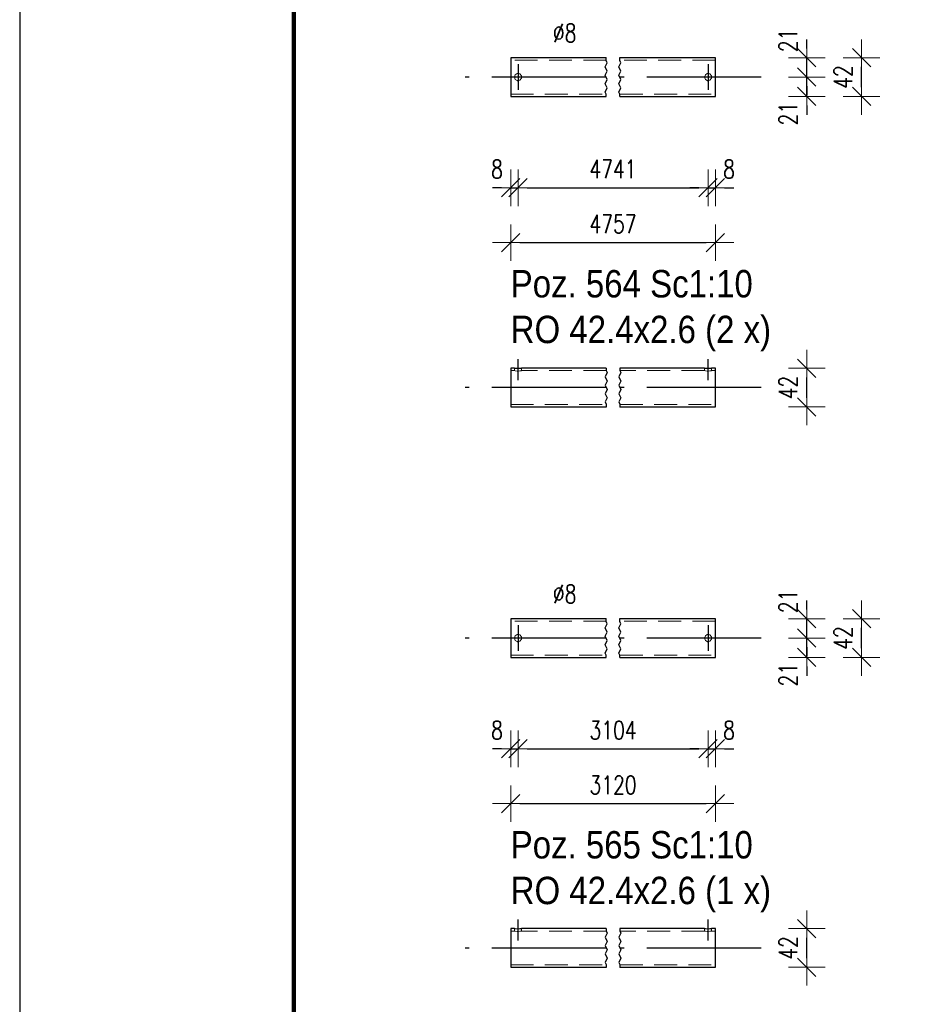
# Model space of a CAD drawing. Header units: millimetres. Extents: x -848 to 5, y 10127 to 10797.
# Tile 5 of 39: x -842 to -744, y 10417 to 10525. Entities that reach past the tile are written whole.
import ezdxf

# ---------------------------------------------------------------- set-up
doc = ezdxf.new("R2010")
doc.units = ezdxf.units.MM
doc.header["$LTSCALE"] = 10
doc.linetypes.add('HIDDEN', pattern=[0.375, 0.25, -0.125])
doc.linetypes.add('MITTE', pattern=[2, 1.25, -0.25, 0.25, -0.25])
doc.layers.get('Defpoints').update_dxf_attribs({"color": 1})
doc.layers.add('_FORMATKA', color=8, linetype='Continuous', plot=False)
for name, color, linetype, lineweight in [('_RAMKA', 7, 'Continuous', 35), ('PS_DIM', 4, 'Continuous', 13), ('PS_Hidden', 2, 'HIDDEN', 9), ('PS_Shape', 161, 'Continuous', 30), ('PS_SOLID', 7, 'Continuous', 30), ('PS_TEXT', 3, 'Continuous', 18)]:
    doc.layers.add(name, color=color, linetype=linetype, lineweight=lineweight)
doc.layers.add('PS_Mid', color=5, linetype='MITTE')
doc.styles.add('gil', font='txt', dxfattribs={"width": 0.9})
doc.styles.add('simplex', font='simplex.shx', dxfattribs={"width": 0.75})
doc.dimstyles.new('1_10_PRZ_DS1-LS10', dxfattribs={"dimtxt": 2, "dimasz": 1, "dimexe": 2, "dimexo": 5, "dimgap": 1, "dimtad": 1, "dimdec": 0, "dimlfac": 10, "dimtxsty": 'simplex', "dimblk": 'dimznak', "dimcen": 2, "dimse1": 1, "dimse2": 1, "dimclrt": 3, "dimadec": 1, "dimazin": 0, "dimtfac": 1, "dimtdec": 0, "dimtix": 1, "dimtmove": 2, "dimatfit": 3, "dimldrblk": 'dim-grot', "dimfxl": 1, "dimarcsym": 0})

# ---------------------------------------------------------------- blocks, each defined once
blk = doc.blocks.new('dimznak')
at = {"color": 0}
for points in [[(0, 2), (0, -2)], [(-2, 0), (2, 0)]]:
    blk.add_lwpolyline(points, dxfattribs=at)
at = {"color": 2}
blk.add_lwpolyline([(1, 1), (-1, -1)], dxfattribs=at)
blk = doc.blocks.new('*D40')
at = {"layer": 'Defpoints', "color": 0, "transparency": 16777216}
for p in [(-787.9, 10518.43), (-788.7, 10516.31), (-787.9, 10506.31)]:
    blk.add_point(p, dxfattribs=at)
at = {"layer": 'PS_DIM', "color": 0, "lineweight": -2, "transparency": 16777216}
for p, q in [((-789.7, 10506.31), (-790.7, 10506.31)), ((-788.7, 10506.31), (-787.9, 10506.31)), ((-786.9, 10506.31), (-785.9, 10506.31))]:
    blk.add_line(p, q, dxfattribs=at)
blk.add_blockref('dimznak', (-788.7, 10506.31), dxfattribs=at)
at = {"layer": 'PS_DIM', "color": 0, "lineweight": -2, "transparency": 16777216, "rotation": 180}
blk.add_blockref('dimznak', (-787.9, 10506.31), dxfattribs=at)
at = {"layer": 'PS_DIM', "color": 3, "transparency": 16777216, "insert": (-790.2, 10508.35), "char_height": 2, "attachment_point": 5, "style": 'simplex'}
blk.add_mtext('8', dxfattribs=at)
blk = doc.blocks.new('dim-grot')
blk.add_hatch(color=256).paths.add_polyline_path([(0, 0), (-2, 0.5), (-2, -0.5)])
blk.add_lwpolyline([(0, 0), (-2, 0.5), (-2, -0.5), (0, 0)])
blk = doc.blocks.new('*D42')
at = {"layer": 'Defpoints', "color": 0, "transparency": 16777216}
for p in [(-767.1, 10518.43), (-766.3, 10516.31), (-766.3, 10506.31)]:
    blk.add_point(p, dxfattribs=at)
at = {"layer": 'PS_DIM', "color": 0, "lineweight": -2, "transparency": 16777216}
for p, q in [((-768.1, 10506.31), (-769.1, 10506.31)), ((-767.1, 10506.31), (-766.3, 10506.31)), ((-765.3, 10506.31), (-764.3, 10506.31))]:
    blk.add_line(p, q, dxfattribs=at)
blk.add_blockref('dimznak', (-767.1, 10506.31), dxfattribs=at)
at = {"layer": 'PS_DIM', "color": 0, "lineweight": -2, "transparency": 16777216, "rotation": 180}
blk.add_blockref('dimznak', (-766.3, 10506.31), dxfattribs=at)
at = {"layer": 'PS_DIM', "color": 3, "transparency": 16777216, "insert": (-764.8, 10508.35), "char_height": 2, "attachment_point": 5, "style": 'simplex'}
blk.add_mtext('8', dxfattribs=at)
blk = doc.blocks.new('*D44')
at = {"layer": 'Defpoints', "color": 0, "transparency": 16777216}
for p in [(-767.1, 10518.43), (-756.3, 10518.43), (-766.3, 10516.31)]:
    blk.add_point(p, dxfattribs=at)
at = {"layer": 'PS_DIM', "color": 0, "lineweight": -2, "transparency": 16777216}
for p, q in [((-756.3, 10519.43), (-756.3, 10520.43)), ((-756.3, 10516.31), (-756.3, 10518.43)), ((-756.3, 10515.31), (-756.3, 10514.31))]:
    blk.add_line(p, q, dxfattribs=at)
for p, rotation in [((-756.3, 10518.43), 270), ((-756.3, 10516.31), 90)]:
    blk.add_blockref('dimznak', p, dxfattribs=dict(at, rotation=rotation))
at = {"layer": 'PS_DIM', "color": 3, "transparency": 16777216, "insert": (-758.34, 10514.42), "char_height": 2, "attachment_point": 5, "rotation": 90, "style": 'simplex'}
blk.add_mtext('21', dxfattribs=at)
blk = doc.blocks.new('*D45')
at = {"layer": 'Defpoints', "color": 0, "transparency": 16777216}
for p in [(-766.3, 10520.54), (-756.3, 10520.54), (-767.1, 10518.43)]:
    blk.add_point(p, dxfattribs=at)
at = {"layer": 'PS_DIM', "color": 0, "lineweight": -2, "transparency": 16777216}
for p, q in [((-756.3, 10521.54), (-756.3, 10522.54)), ((-756.3, 10518.43), (-756.3, 10520.54)), ((-756.3, 10517.43), (-756.3, 10516.43))]:
    blk.add_line(p, q, dxfattribs=at)
for p, rotation in [((-756.3, 10520.54), 270), ((-756.3, 10518.43), 90)]:
    blk.add_blockref('dimznak', p, dxfattribs=dict(at, rotation=rotation))
at = {"layer": 'PS_DIM', "color": 3, "transparency": 16777216, "insert": (-758.34, 10522.44), "char_height": 2, "attachment_point": 5, "rotation": 90, "style": 'simplex'}
blk.add_mtext('21', dxfattribs=at)
blk = doc.blocks.new('*D48')
at = {"layer": 'Defpoints', "color": 0, "transparency": 16777216}
for p in [(-787.9, 10457.04), (-788.7, 10454.92), (-787.9, 10444.92)]:
    blk.add_point(p, dxfattribs=at)
at = {"layer": 'PS_DIM', "color": 0, "lineweight": -2, "transparency": 16777216}
for p, q in [((-789.7, 10444.92), (-790.7, 10444.92)), ((-788.7, 10444.92), (-787.9, 10444.92)), ((-786.9, 10444.92), (-785.9, 10444.92))]:
    blk.add_line(p, q, dxfattribs=at)
blk.add_blockref('dimznak', (-788.7, 10444.92), dxfattribs=at)
at = {"layer": 'PS_DIM', "color": 0, "lineweight": -2, "transparency": 16777216, "rotation": 180}
blk.add_blockref('dimznak', (-787.9, 10444.92), dxfattribs=at)
at = {"layer": 'PS_DIM', "color": 3, "transparency": 16777216, "insert": (-790.2, 10446.96), "char_height": 2, "attachment_point": 5, "style": 'simplex'}
blk.add_mtext('8', dxfattribs=at)
blk = doc.blocks.new('*D50')
at = {"layer": 'Defpoints', "color": 0, "transparency": 16777216}
for p in [(-767.1, 10457.04), (-766.3, 10454.92), (-766.3, 10444.92)]:
    blk.add_point(p, dxfattribs=at)
at = {"layer": 'PS_DIM', "color": 0, "lineweight": -2, "transparency": 16777216}
for p, q in [((-768.1, 10444.92), (-769.1, 10444.92)), ((-767.1, 10444.92), (-766.3, 10444.92)), ((-765.3, 10444.92), (-764.3, 10444.92))]:
    blk.add_line(p, q, dxfattribs=at)
blk.add_blockref('dimznak', (-767.1, 10444.92), dxfattribs=at)
at = {"layer": 'PS_DIM', "color": 0, "lineweight": -2, "transparency": 16777216, "rotation": 180}
blk.add_blockref('dimznak', (-766.3, 10444.92), dxfattribs=at)
at = {"layer": 'PS_DIM', "color": 3, "transparency": 16777216, "insert": (-764.8, 10446.96), "char_height": 2, "attachment_point": 5, "style": 'simplex'}
blk.add_mtext('8', dxfattribs=at)
blk = doc.blocks.new('*D52')
at = {"layer": 'Defpoints', "color": 0, "transparency": 16777216}
for p in [(-767.1, 10457.04), (-756.3, 10457.04), (-766.3, 10454.92)]:
    blk.add_point(p, dxfattribs=at)
at = {"layer": 'PS_DIM', "color": 0, "lineweight": -2, "transparency": 16777216}
for p, q in [((-756.3, 10458.04), (-756.3, 10459.04)), ((-756.3, 10454.92), (-756.3, 10457.04)), ((-756.3, 10453.92), (-756.3, 10452.92))]:
    blk.add_line(p, q, dxfattribs=at)
for p, rotation in [((-756.3, 10457.04), 270), ((-756.3, 10454.92), 90)]:
    blk.add_blockref('dimznak', p, dxfattribs=dict(at, rotation=rotation))
at = {"layer": 'PS_DIM', "color": 3, "transparency": 16777216, "insert": (-758.34, 10453.03), "char_height": 2, "attachment_point": 5, "rotation": 90, "style": 'simplex'}
blk.add_mtext('21', dxfattribs=at)
blk = doc.blocks.new('*D53')
at = {"layer": 'Defpoints', "color": 0, "transparency": 16777216}
for p in [(-766.3, 10459.15), (-756.3, 10459.15), (-767.1, 10457.04)]:
    blk.add_point(p, dxfattribs=at)
at = {"layer": 'PS_DIM', "color": 0, "lineweight": -2, "transparency": 16777216}
for p, q in [((-756.3, 10460.15), (-756.3, 10461.15)), ((-756.3, 10457.04), (-756.3, 10459.15)), ((-756.3, 10456.04), (-756.3, 10455.04))]:
    blk.add_line(p, q, dxfattribs=at)
for p, rotation in [((-756.3, 10459.15), 270), ((-756.3, 10457.04), 90)]:
    blk.add_blockref('dimznak', p, dxfattribs=dict(at, rotation=rotation))
at = {"layer": 'PS_DIM', "color": 3, "transparency": 16777216, "insert": (-758.34, 10461.05), "char_height": 2, "attachment_point": 5, "rotation": 90, "style": 'simplex'}
blk.add_mtext('21', dxfattribs=at)
blk = doc.blocks.new('*U615')
at = {"layer": '_FORMATKA', "lineweight": -3}
blk.add_lwpolyline([(-841, 0), (0, 0), (0, 594), (-841, 594)], close=True, dxfattribs=at)
at = {"layer": '_RAMKA', "lineweight": -3, "const_width": 0.5}
blk.add_lwpolyline([(-811, 10), (-10, 10), (-10, 584), (-811, 584)], close=True, dxfattribs=at)
blk = doc.blocks.new('*X634')
at = {"color": 1}
for p, q in [((-778.35, 10519.54), (-778.15, 10520)), ((-778.25, 10520.23), (-778.25, 10520.55)), ((-778.15, 10520), (-778.25, 10520.23)), ((-776.85, 10519.54), (-776.65, 10520)), ((-776.75, 10520.23), (-776.75, 10520.55)), ((-776.65, 10520), (-776.75, 10520.23)), ((-778.15, 10519.08), (-778.35, 10519.54)), ((-778.35, 10518.62), (-778.15, 10519.08)), ((-776.65, 10519.08), (-776.85, 10519.54)), ((-776.85, 10518.62), (-776.65, 10519.08)), ((-778.15, 10518.16), (-778.35, 10518.62)), ((-778.35, 10517.7), (-778.15, 10518.16)), ((-776.65, 10518.16), (-776.85, 10518.62)), ((-776.85, 10517.7), (-776.65, 10518.16)), ((-778.15, 10517.24), (-778.35, 10517.7)), ((-778.35, 10516.78), (-778.15, 10517.24)), ((-778.25, 10516.55), (-778.35, 10516.78)), ((-776.65, 10517.24), (-776.85, 10517.7)), ((-776.85, 10516.78), (-776.65, 10517.24)), ((-776.75, 10516.55), (-776.85, 10516.78)), ((-778.25, 10516.31), (-778.25, 10516.55)), ((-776.75, 10516.31), (-776.75, 10516.55))]:
    blk.add_line(p, q, dxfattribs=at)
at = {"layer": 'PS_Hidden', "color": 2, "linetype": 'HIDDEN'}
for p, q in [((-778.25, 10520.28), (-788.7, 10520.28)), ((-766.3, 10520.28), (-776.75, 10520.28)), ((-788.3, 10518.43), (-788.2, 10518.68)), ((-788.2, 10518.17), (-788.3, 10518.43)), ((-788.2, 10518.68), (-788, 10518.8)), ((-788, 10518.05), (-788.2, 10518.17)), ((-788, 10518.8), (-787.97, 10518.82)), ((-787.97, 10518.03), (-788, 10518.05)), ((-787.97, 10518.82), (-787.86, 10518.8)), ((-787.86, 10518.05), (-787.97, 10518.03)), ((-787.86, 10518.8), (-787.7, 10518.77)), ((-787.7, 10518.08), (-787.86, 10518.05)), ((-787.7, 10518.77), (-787.52, 10518.56)), ((-787.52, 10518.29), (-787.7, 10518.08)), ((-787.52, 10518.56), (-787.52, 10518.43)), ((-787.52, 10518.43), (-787.52, 10518.29)), ((-767.5, 10518.43), (-767.4, 10518.68)), ((-767.4, 10518.17), (-767.5, 10518.43)), ((-767.4, 10518.68), (-767.2, 10518.8)), ((-767.2, 10518.05), (-767.4, 10518.17)), ((-767.2, 10518.8), (-767.17, 10518.82)), ((-767.17, 10518.03), (-767.2, 10518.05)), ((-767.17, 10518.82), (-767.06, 10518.8)), ((-767.06, 10518.05), (-767.17, 10518.03)), ((-767.06, 10518.8), (-766.9, 10518.77)), ((-766.9, 10518.08), (-767.06, 10518.05)), ((-766.9, 10518.77), (-766.72, 10518.56)), ((-766.72, 10518.29), (-766.9, 10518.08)), ((-766.72, 10518.56), (-766.72, 10518.43)), ((-766.72, 10518.43), (-766.72, 10518.29)), ((-788.7, 10516.57), (-778.25, 10516.57)), ((-776.75, 10516.57), (-766.3, 10516.57))]:
    blk.add_line(p, q, dxfattribs=at)
at = {"layer": 'PS_Mid', "color": 5, "linetype": 'MITTE'}
for p, q in [((-787.9, 10519.83), (-787.9, 10517.03)), ((-767.1, 10519.83), (-767.1, 10517.03)), ((-778.25, 10518.43), (-793.7, 10518.43)), ((-786.5, 10518.43), (-789.3, 10518.43)), ((-761.3, 10518.43), (-776.75, 10518.43)), ((-765.7, 10518.43), (-768.5, 10518.43))]:
    blk.add_line(p, q, dxfattribs=at)
at = {"layer": 'PS_SOLID', "color": 7, "linetype": 'Continuous'}
for p, q in [((-778.25, 10520.54), (-788.7, 10520.54)), ((-788.7, 10520.54), (-788.7, 10520.48)), ((-788.7, 10520.48), (-788.7, 10520.33)), ((-788.7, 10520.33), (-788.7, 10520.1)), ((-788.7, 10520.1), (-788.7, 10519.81)), ((-766.3, 10520.54), (-776.75, 10520.54)), ((-766.3, 10520.48), (-766.3, 10520.54)), ((-766.3, 10520.33), (-766.3, 10520.48)), ((-766.3, 10520.1), (-766.3, 10520.33)), ((-766.3, 10519.81), (-766.3, 10520.1)), ((-788.7, 10519.81), (-788.7, 10519.45)), ((-788.7, 10519.45), (-788.7, 10519.06)), ((-788.7, 10519.06), (-788.7, 10518.64)), ((-766.3, 10519.45), (-766.3, 10519.81)), ((-766.3, 10519.06), (-766.3, 10519.45)), ((-766.3, 10518.64), (-766.3, 10519.06)), ((-788.7, 10518.64), (-788.7, 10518.21)), ((-788.7, 10518.21), (-788.7, 10517.79)), ((-766.3, 10518.24), (-766.3, 10518.64)), ((-766.3, 10518.21), (-766.3, 10518.24)), ((-766.3, 10517.79), (-766.3, 10518.21)), ((-788.7, 10517.79), (-788.7, 10517.4)), ((-788.7, 10517.4), (-788.7, 10517.04)), ((-788.7, 10517.04), (-788.7, 10516.75)), ((-788.7, 10516.75), (-788.7, 10516.52)), ((-766.3, 10517.4), (-766.3, 10517.79)), ((-766.3, 10517.04), (-766.3, 10517.4)), ((-766.3, 10516.75), (-766.3, 10517.04)), ((-766.3, 10516.52), (-766.3, 10516.75)), ((-788.7, 10516.52), (-788.7, 10516.37)), ((-788.7, 10516.37), (-788.7, 10516.31)), ((-788.7, 10516.31), (-778.25, 10516.31)), ((-776.75, 10516.31), (-766.3, 10516.31)), ((-766.3, 10516.37), (-766.3, 10516.52)), ((-766.3, 10516.31), (-766.3, 10516.37))]:
    blk.add_line(p, q, dxfattribs=at)
blk = doc.blocks.new('*X635')
at = {"color": 3, "style": 'gil', "width": 0.9}
for s, p in [('Poz. 564 Sc1:10', (-788.7, 10494.31)), ('RO 42.4x2.6 (2 x)', (-788.7, 10489.31))]:
    blk.add_text(s, height=3, dxfattribs=at).set_placement(p)
blk = doc.blocks.new('*X636')
at = {"color": 1}
for p, q in [((-778.15, 10486.08), (-778.35, 10485.62)), ((-778.35, 10485.62), (-778.15, 10485.16)), ((-778.25, 10486.56), (-778.25, 10486.31)), ((-778.25, 10486.31), (-778.15, 10486.08)), ((-776.65, 10486.08), (-776.85, 10485.62)), ((-776.85, 10485.62), (-776.65, 10485.16)), ((-776.75, 10486.56), (-776.75, 10486.31)), ((-776.75, 10486.31), (-776.65, 10486.08)), ((-778.15, 10485.16), (-778.35, 10484.7)), ((-778.35, 10484.7), (-778.15, 10484.24)), ((-776.65, 10485.16), (-776.85, 10484.7)), ((-776.85, 10484.7), (-776.65, 10484.24)), ((-778.15, 10484.24), (-778.35, 10483.78)), ((-778.35, 10483.78), (-778.15, 10483.32)), ((-776.65, 10484.24), (-776.85, 10483.78)), ((-776.85, 10483.78), (-776.65, 10483.32)), ((-778.15, 10483.32), (-778.35, 10482.87)), ((-778.35, 10482.87), (-778.25, 10482.64)), ((-778.25, 10482.64), (-778.25, 10482.32)), ((-776.65, 10483.32), (-776.85, 10482.87)), ((-776.85, 10482.87), (-776.75, 10482.64)), ((-776.75, 10482.64), (-776.75, 10482.32))]:
    blk.add_line(p, q, dxfattribs=at)
at = {"layer": 'PS_Hidden', "color": 2, "linetype": 'HIDDEN'}
for p, q in [((-788.3, 10486.3), (-788.7, 10486.3)), ((-788.3, 10486.56), (-788.3, 10486.3)), ((-788.2, 10486.27), (-788.3, 10486.3)), ((-788, 10486.26), (-788.2, 10486.27)), ((-787.97, 10486.26), (-788, 10486.26)), ((-787.86, 10486.26), (-787.97, 10486.26)), ((-787.7, 10486.27), (-787.86, 10486.26)), ((-787.52, 10486.29), (-787.7, 10486.27)), ((-787.52, 10486.3), (-787.52, 10486.55)), ((-778.25, 10486.3), (-787.52, 10486.3)), ((-787.52, 10486.3), (-787.52, 10486.29)), ((-767.5, 10486.3), (-776.75, 10486.3)), ((-767.5, 10486.56), (-767.5, 10486.3)), ((-767.4, 10486.27), (-767.5, 10486.3)), ((-767.2, 10486.26), (-767.4, 10486.27)), ((-767.17, 10486.26), (-767.2, 10486.26)), ((-767.06, 10486.26), (-767.17, 10486.26)), ((-766.9, 10486.27), (-767.06, 10486.26)), ((-766.72, 10486.29), (-766.9, 10486.27)), ((-766.72, 10486.3), (-766.72, 10486.55)), ((-766.3, 10486.3), (-766.72, 10486.3)), ((-766.72, 10486.3), (-766.72, 10486.29)), ((-788.7, 10482.59), (-778.25, 10482.59)), ((-776.75, 10482.59), (-766.3, 10482.59))]:
    blk.add_line(p, q, dxfattribs=at)
at = {"layer": 'PS_Mid', "color": 5, "linetype": 'MITTE'}
for p, q in [((-787.9, 10485.25), (-787.9, 10487.56)), ((-767.1, 10485.25), (-767.1, 10487.56)), ((-778.25, 10484.44), (-793.7, 10484.44)), ((-761.3, 10484.44), (-776.75, 10484.44))]:
    blk.add_line(p, q, dxfattribs=at)
at = {"layer": 'PS_SOLID', "color": 7, "linetype": 'Continuous'}
for p, q in [((-788.3, 10486.56), (-788.7, 10486.56)), ((-788.7, 10486.56), (-788.7, 10486.52)), ((-788.7, 10486.52), (-788.7, 10486.39)), ((-788.7, 10486.39), (-788.7, 10486.18)), ((-788.7, 10486.18), (-788.7, 10485.9)), ((-788.7, 10485.9), (-788.7, 10485.56)), ((-788.7, 10485.56), (-788.7, 10485.18)), ((-788.2, 10486.53), (-788.3, 10486.56)), ((-787.97, 10486.52), (-788.2, 10486.53)), ((-787.7, 10486.53), (-787.97, 10486.52)), ((-787.52, 10486.55), (-787.7, 10486.53)), ((-778.25, 10486.56), (-787.52, 10486.56)), ((-787.52, 10486.56), (-787.52, 10486.55)), ((-767.5, 10486.56), (-776.75, 10486.56)), ((-767.4, 10486.53), (-767.5, 10486.56)), ((-767.17, 10486.52), (-767.4, 10486.53)), ((-766.9, 10486.53), (-767.17, 10486.52)), ((-766.72, 10486.55), (-766.9, 10486.53)), ((-766.3, 10486.56), (-766.72, 10486.56)), ((-766.72, 10486.56), (-766.72, 10486.55)), ((-766.3, 10486.52), (-766.3, 10486.56)), ((-766.3, 10486.39), (-766.3, 10486.52)), ((-766.3, 10486.18), (-766.3, 10486.39)), ((-766.3, 10485.9), (-766.3, 10486.18)), ((-766.3, 10485.56), (-766.3, 10485.9)), ((-766.3, 10485.18), (-766.3, 10485.56)), ((-788.7, 10485.18), (-788.7, 10484.76)), ((-788.7, 10484.76), (-788.7, 10484.35)), ((-766.3, 10484.76), (-766.3, 10485.18)), ((-766.3, 10484.33), (-766.3, 10484.76)), ((-788.7, 10484.35), (-788.7, 10484.33)), ((-788.7, 10484.33), (-788.7, 10483.91)), ((-788.7, 10483.91), (-788.7, 10483.51)), ((-788.7, 10483.51), (-788.7, 10483.14)), ((-766.3, 10483.91), (-766.3, 10484.33)), ((-766.3, 10483.51), (-766.3, 10483.91)), ((-766.3, 10483.14), (-766.3, 10483.51)), ((-788.7, 10483.14), (-788.7, 10482.83)), ((-788.7, 10482.83), (-788.7, 10482.59)), ((-788.7, 10482.59), (-788.7, 10482.42)), ((-788.7, 10482.42), (-788.7, 10482.33)), ((-788.7, 10482.33), (-778.25, 10482.33)), ((-776.75, 10482.33), (-766.3, 10482.33)), ((-766.3, 10482.83), (-766.3, 10483.14)), ((-766.3, 10482.59), (-766.3, 10482.83)), ((-766.3, 10482.42), (-766.3, 10482.59)), ((-766.3, 10482.33), (-766.3, 10482.42))]:
    blk.add_line(p, q, dxfattribs=at)
blk = doc.blocks.new('*X637')
at = {"color": 1}
for p, q in [((-778.35, 10458.15), (-778.15, 10458.61)), ((-778.25, 10458.84), (-778.25, 10459.16)), ((-778.15, 10458.61), (-778.25, 10458.84)), ((-776.85, 10458.15), (-776.65, 10458.61)), ((-776.75, 10458.84), (-776.75, 10459.16)), ((-776.65, 10458.61), (-776.75, 10458.84)), ((-778.15, 10457.69), (-778.35, 10458.15)), ((-778.35, 10457.23), (-778.15, 10457.69)), ((-776.65, 10457.69), (-776.85, 10458.15)), ((-776.85, 10457.23), (-776.65, 10457.69)), ((-778.15, 10456.77), (-778.35, 10457.23)), ((-778.35, 10456.31), (-778.15, 10456.77)), ((-776.65, 10456.77), (-776.85, 10457.23)), ((-776.85, 10456.31), (-776.65, 10456.77)), ((-778.15, 10455.86), (-778.35, 10456.31)), ((-778.35, 10455.4), (-778.15, 10455.86)), ((-778.25, 10455.17), (-778.35, 10455.4)), ((-776.65, 10455.86), (-776.85, 10456.31)), ((-776.85, 10455.4), (-776.65, 10455.86)), ((-776.75, 10455.17), (-776.85, 10455.4)), ((-778.25, 10454.92), (-778.25, 10455.17)), ((-776.75, 10454.92), (-776.75, 10455.17))]:
    blk.add_line(p, q, dxfattribs=at)
at = {"layer": 'PS_Hidden', "color": 2, "linetype": 'HIDDEN'}
for p, q in [((-778.25, 10458.89), (-788.7, 10458.89)), ((-766.3, 10458.89), (-776.75, 10458.89)), ((-788.3, 10457.04), (-788.2, 10457.29)), ((-788.2, 10456.78), (-788.3, 10457.04)), ((-788.2, 10457.29), (-788, 10457.41)), ((-788, 10456.66), (-788.2, 10456.78)), ((-788, 10457.41), (-787.97, 10457.43)), ((-787.97, 10456.64), (-788, 10456.66)), ((-787.97, 10457.43), (-787.86, 10457.41)), ((-787.86, 10456.66), (-787.97, 10456.64)), ((-787.86, 10457.41), (-787.7, 10457.38)), ((-787.7, 10456.69), (-787.86, 10456.66)), ((-787.7, 10457.38), (-787.52, 10457.17)), ((-787.52, 10456.9), (-787.7, 10456.69)), ((-787.52, 10457.17), (-787.52, 10457.04)), ((-787.52, 10457.04), (-787.52, 10456.9)), ((-767.5, 10457.04), (-767.4, 10457.29)), ((-767.4, 10456.78), (-767.5, 10457.04)), ((-767.4, 10457.29), (-767.2, 10457.41)), ((-767.2, 10456.66), (-767.4, 10456.78)), ((-767.2, 10457.41), (-767.17, 10457.43)), ((-767.17, 10456.64), (-767.2, 10456.66)), ((-767.17, 10457.43), (-767.06, 10457.41)), ((-767.06, 10456.66), (-767.17, 10456.64)), ((-767.06, 10457.41), (-766.9, 10457.38)), ((-766.9, 10456.69), (-767.06, 10456.66)), ((-766.9, 10457.38), (-766.72, 10457.17)), ((-766.72, 10456.9), (-766.9, 10456.69)), ((-766.72, 10457.17), (-766.72, 10457.04)), ((-766.72, 10457.04), (-766.72, 10456.9)), ((-788.7, 10455.18), (-778.25, 10455.18)), ((-776.75, 10455.18), (-766.3, 10455.18))]:
    blk.add_line(p, q, dxfattribs=at)
at = {"layer": 'PS_Mid', "color": 5, "linetype": 'MITTE'}
for p, q in [((-787.9, 10458.44), (-787.9, 10455.64)), ((-767.1, 10458.44), (-767.1, 10455.64)), ((-778.25, 10457.04), (-793.7, 10457.04)), ((-786.5, 10457.04), (-789.3, 10457.04)), ((-761.3, 10457.04), (-776.75, 10457.04)), ((-765.7, 10457.04), (-768.5, 10457.04))]:
    blk.add_line(p, q, dxfattribs=at)
at = {"layer": 'PS_SOLID', "color": 7, "linetype": 'Continuous'}
for p, q in [((-778.25, 10459.15), (-788.7, 10459.15)), ((-788.7, 10459.15), (-788.7, 10459.09)), ((-788.7, 10459.09), (-788.7, 10458.94)), ((-788.7, 10458.94), (-788.7, 10458.71)), ((-788.7, 10458.71), (-788.7, 10458.42)), ((-766.3, 10459.15), (-776.75, 10459.15)), ((-766.3, 10459.09), (-766.3, 10459.15)), ((-766.3, 10458.94), (-766.3, 10459.09)), ((-766.3, 10458.71), (-766.3, 10458.94)), ((-766.3, 10458.42), (-766.3, 10458.71)), ((-788.7, 10458.42), (-788.7, 10458.07)), ((-788.7, 10458.07), (-788.7, 10457.67)), ((-788.7, 10457.67), (-788.7, 10457.25)), ((-766.3, 10458.07), (-766.3, 10458.42)), ((-766.3, 10457.67), (-766.3, 10458.07)), ((-766.3, 10457.25), (-766.3, 10457.67)), ((-788.7, 10457.25), (-788.7, 10456.82)), ((-788.7, 10456.82), (-788.7, 10456.4)), ((-788.7, 10456.4), (-788.7, 10456.01)), ((-766.3, 10456.85), (-766.3, 10457.25)), ((-766.3, 10456.82), (-766.3, 10456.85)), ((-766.3, 10456.4), (-766.3, 10456.82)), ((-766.3, 10456.01), (-766.3, 10456.4)), ((-788.7, 10456.01), (-788.7, 10455.66)), ((-788.7, 10455.66), (-788.7, 10455.36)), ((-788.7, 10455.36), (-788.7, 10455.13)), ((-766.3, 10455.66), (-766.3, 10456.01)), ((-766.3, 10455.36), (-766.3, 10455.66)), ((-766.3, 10455.13), (-766.3, 10455.36)), ((-788.7, 10455.13), (-788.7, 10454.98)), ((-788.7, 10454.98), (-788.7, 10454.92)), ((-788.7, 10454.92), (-778.25, 10454.92)), ((-776.75, 10454.92), (-766.3, 10454.92)), ((-766.3, 10454.98), (-766.3, 10455.13)), ((-766.3, 10454.92), (-766.3, 10454.98))]:
    blk.add_line(p, q, dxfattribs=at)
blk = doc.blocks.new('*X638')
at = {"color": 3, "style": 'gil', "width": 0.9}
for s, p in [('Poz. 565 Sc1:10', (-788.7, 10432.92)), ('RO 42.4x2.6 (1 x)', (-788.7, 10427.92))]:
    blk.add_text(s, height=3, dxfattribs=at).set_placement(p)
blk = doc.blocks.new('*X639')
at = {"color": 1}
for p, q in [((-778.25, 10425.24), (-778.25, 10424.99)), ((-776.75, 10425.24), (-776.75, 10424.99)), ((-778.15, 10424.76), (-778.35, 10424.3)), ((-778.35, 10424.3), (-778.15, 10423.84)), ((-778.25, 10424.99), (-778.15, 10424.76)), ((-776.65, 10424.76), (-776.85, 10424.3)), ((-776.85, 10424.3), (-776.65, 10423.84)), ((-776.75, 10424.99), (-776.65, 10424.76)), ((-778.15, 10423.84), (-778.35, 10423.38)), ((-778.35, 10423.38), (-778.15, 10422.93)), ((-776.65, 10423.84), (-776.85, 10423.38)), ((-776.85, 10423.38), (-776.65, 10422.93)), ((-778.15, 10422.93), (-778.35, 10422.47)), ((-778.35, 10422.47), (-778.15, 10422.01)), ((-778.15, 10422.01), (-778.35, 10421.55)), ((-776.65, 10422.93), (-776.85, 10422.47)), ((-776.85, 10422.47), (-776.65, 10422.01)), ((-776.65, 10422.01), (-776.85, 10421.55)), ((-778.35, 10421.55), (-778.25, 10421.32)), ((-778.25, 10421.32), (-778.25, 10421)), ((-776.85, 10421.55), (-776.75, 10421.32)), ((-776.75, 10421.32), (-776.75, 10421))]:
    blk.add_line(p, q, dxfattribs=at)
at = {"layer": 'PS_Hidden', "color": 2, "linetype": 'HIDDEN'}
for p, q in [((-788.3, 10425.24), (-788.3, 10424.98)), ((-787.52, 10424.98), (-787.52, 10425.23)), ((-767.5, 10425.24), (-767.5, 10424.98)), ((-766.72, 10424.98), (-766.72, 10425.23)), ((-788.3, 10424.98), (-788.7, 10424.98)), ((-788.2, 10424.96), (-788.3, 10424.98)), ((-788, 10424.94), (-788.2, 10424.96)), ((-787.97, 10424.94), (-788, 10424.94)), ((-787.86, 10424.94), (-787.97, 10424.94)), ((-787.7, 10424.95), (-787.86, 10424.94)), ((-787.52, 10424.97), (-787.7, 10424.95)), ((-778.25, 10424.98), (-787.52, 10424.98)), ((-787.52, 10424.98), (-787.52, 10424.97)), ((-767.5, 10424.98), (-776.75, 10424.98)), ((-767.4, 10424.96), (-767.5, 10424.98)), ((-767.2, 10424.94), (-767.4, 10424.96)), ((-767.17, 10424.94), (-767.2, 10424.94)), ((-767.06, 10424.94), (-767.17, 10424.94)), ((-766.9, 10424.95), (-767.06, 10424.94)), ((-766.72, 10424.97), (-766.9, 10424.95)), ((-766.3, 10424.98), (-766.72, 10424.98)), ((-766.72, 10424.98), (-766.72, 10424.97)), ((-788.7, 10421.27), (-778.25, 10421.27)), ((-776.75, 10421.27), (-766.3, 10421.27))]:
    blk.add_line(p, q, dxfattribs=at)
at = {"layer": 'PS_Mid', "color": 5, "linetype": 'MITTE'}
for p, q in [((-787.9, 10423.94), (-787.9, 10426.24)), ((-767.1, 10423.94), (-767.1, 10426.24)), ((-778.25, 10423.12), (-793.7, 10423.12)), ((-761.3, 10423.12), (-776.75, 10423.12))]:
    blk.add_line(p, q, dxfattribs=at)
at = {"layer": 'PS_SOLID', "color": 7, "linetype": 'Continuous'}
for p, q in [((-788.3, 10425.24), (-788.7, 10425.24)), ((-788.7, 10425.24), (-788.7, 10425.2)), ((-788.7, 10425.2), (-788.7, 10425.07)), ((-788.2, 10425.22), (-788.3, 10425.24)), ((-787.97, 10425.2), (-788.2, 10425.22)), ((-787.7, 10425.21), (-787.97, 10425.2)), ((-787.52, 10425.23), (-787.7, 10425.21)), ((-778.25, 10425.24), (-787.52, 10425.24)), ((-787.52, 10425.24), (-787.52, 10425.23)), ((-767.5, 10425.24), (-776.75, 10425.24)), ((-767.4, 10425.22), (-767.5, 10425.24)), ((-767.17, 10425.2), (-767.4, 10425.22)), ((-766.9, 10425.21), (-767.17, 10425.2)), ((-766.72, 10425.23), (-766.9, 10425.21)), ((-766.3, 10425.24), (-766.72, 10425.24)), ((-766.72, 10425.24), (-766.72, 10425.23)), ((-766.3, 10425.2), (-766.3, 10425.24)), ((-766.3, 10425.07), (-766.3, 10425.2)), ((-788.7, 10425.07), (-788.7, 10424.86)), ((-788.7, 10424.86), (-788.7, 10424.58)), ((-788.7, 10424.58), (-788.7, 10424.24)), ((-788.7, 10424.24), (-788.7, 10423.86)), ((-766.3, 10424.86), (-766.3, 10425.07)), ((-766.3, 10424.58), (-766.3, 10424.86)), ((-766.3, 10424.24), (-766.3, 10424.58)), ((-766.3, 10423.86), (-766.3, 10424.24)), ((-788.7, 10423.86), (-788.7, 10423.44)), ((-788.7, 10423.44), (-788.7, 10423.03)), ((-788.7, 10423.03), (-788.7, 10423.02)), ((-788.7, 10423.02), (-788.7, 10422.59)), ((-766.3, 10423.44), (-766.3, 10423.86)), ((-766.3, 10423.02), (-766.3, 10423.44)), ((-766.3, 10422.59), (-766.3, 10423.02)), ((-788.7, 10422.59), (-788.7, 10422.19)), ((-788.7, 10422.19), (-788.7, 10421.82)), ((-766.3, 10422.19), (-766.3, 10422.59)), ((-766.3, 10421.82), (-766.3, 10422.19)), ((-788.7, 10421.82), (-788.7, 10421.51)), ((-788.7, 10421.51), (-788.7, 10421.27)), ((-788.7, 10421.27), (-788.7, 10421.1)), ((-788.7, 10421.1), (-788.7, 10421.01)), ((-788.7, 10421.01), (-778.25, 10421.01)), ((-776.75, 10421.01), (-766.3, 10421.01)), ((-766.3, 10421.51), (-766.3, 10421.82)), ((-766.3, 10421.27), (-766.3, 10421.51)), ((-766.3, 10421.1), (-766.3, 10421.27)), ((-766.3, 10421.01), (-766.3, 10421.1))]:
    blk.add_line(p, q, dxfattribs=at)

msp = doc.modelspace()

# ---------------------------------------------------------------- block references
at = {"layer": 'PS_DIM'}
msp.add_blockref('*U615', (-1.43, 10127.47), dxfattribs=at)
at = {"layer": 'PS_Shape', "color": 31}
for name in ['*X634', '*X636', '*X637', '*X639']:
    msp.add_blockref(name, (0, 0), dxfattribs=at)
at = {"layer": 'PS_TEXT'}
for name in ['*X635', '*X638']:
    msp.add_blockref(name, (0, 0), dxfattribs=at)

# ---------------------------------------------------------------- texts
at = {"layer": 'PS_DIM', "char_height": 2, "attachment_point": 7, "style": 'simplex'}
for insert in [(-784.08, 10522.24), (-784.08, 10460.86)]:
    msp.add_mtext('\\A1;%%c8', dxfattribs=dict(at, insert=insert))

# ---------------------------------------------------------------- dimensions: what is measured, and where the dimension line sits
at = {"layer": 'PS_DIM'}
for base, p1, p2, picture, middle in [((-756.3, 10520.54), (-767.1, 10518.43), (-766.3, 10520.54), '*D45', (-758.34, 10522.44)), ((-756.3, 10518.43), (-766.3, 10516.31), (-767.1, 10518.43), '*D44', (-758.34, 10514.42)), ((-756.3, 10459.15), (-767.1, 10457.04), (-766.3, 10459.15), '*D53', (-758.34, 10461.05)), ((-756.3, 10457.04), (-766.3, 10454.92), (-767.1, 10457.04), '*D52', (-758.34, 10453.03))]:
    dim = msp.add_linear_dim(base=base, p1=p1, p2=p2, angle=90, text='21', dimstyle='1_10_PRZ_DS1-LS10', dxfattribs=at)
    dim.commit()
    dim.dimension.update_dxf_attribs({"geometry": picture, "text_midpoint": middle, "dimtype": 128})
for base, p1, p2, location in [((-750.3, 10520.54), (-766.3, 10516.31), (-766.3, 10520.54), (-752.34, 10518.43)), ((-756.3, 10486.56), (-766.3, 10482.33), (-766.3, 10486.56), (-758.34, 10484.45)), ((-750.3, 10459.15), (-766.3, 10454.92), (-766.3, 10459.15), (-752.34, 10457.04)), ((-756.3, 10425.24), (-766.3, 10421.01), (-766.3, 10425.24), (-758.34, 10423.13))]:
    msp.add_linear_dim(base=base, p1=p1, p2=p2, angle=90, location=location, text='42', dimstyle='1_10_PRZ_DS1-LS10', dxfattribs=at).render()
for base, p1, p2, picture, middle in [((-787.9, 10506.31), (-788.7, 10516.31), (-787.9, 10518.43), '*D40', (-790.2, 10508.35)), ((-766.3, 10506.31), (-767.1, 10518.43), (-766.3, 10516.31), '*D42', (-764.8, 10508.35)), ((-787.9, 10444.92), (-788.7, 10454.92), (-787.9, 10457.04), '*D48', (-790.2, 10446.96)), ((-766.3, 10444.92), (-767.1, 10457.04), (-766.3, 10454.92), '*D50', (-764.8, 10446.96))]:
    dim = msp.add_linear_dim(base=base, p1=p1, p2=p2, text='8', dimstyle='1_10_PRZ_DS1-LS10', dxfattribs=at)
    dim.commit()
    dim.dimension.update_dxf_attribs({"geometry": picture, "text_midpoint": middle, "dimtype": 128})
for base, p1, p2, location, text in [((-767.1, 10506.31), (-787.9, 10518.43), (-767.1, 10518.43), (-777.5, 10508.35), '4741'), ((-766.3, 10500.31), (-788.7, 10516.31), (-766.3, 10516.31), (-777.5, 10502.35), '4757'), ((-767.1, 10444.92), (-787.9, 10457.04), (-767.1, 10457.04), (-777.5, 10446.96), '3104'), ((-766.3, 10438.92), (-788.7, 10454.92), (-766.3, 10454.92), (-777.5, 10440.96), '3120')]:
    msp.add_linear_dim(base=base, p1=p1, p2=p2, location=location, text=text, dimstyle='1_10_PRZ_DS1-LS10', dxfattribs=at).render()

doc.saveas('drawing.dxf')
